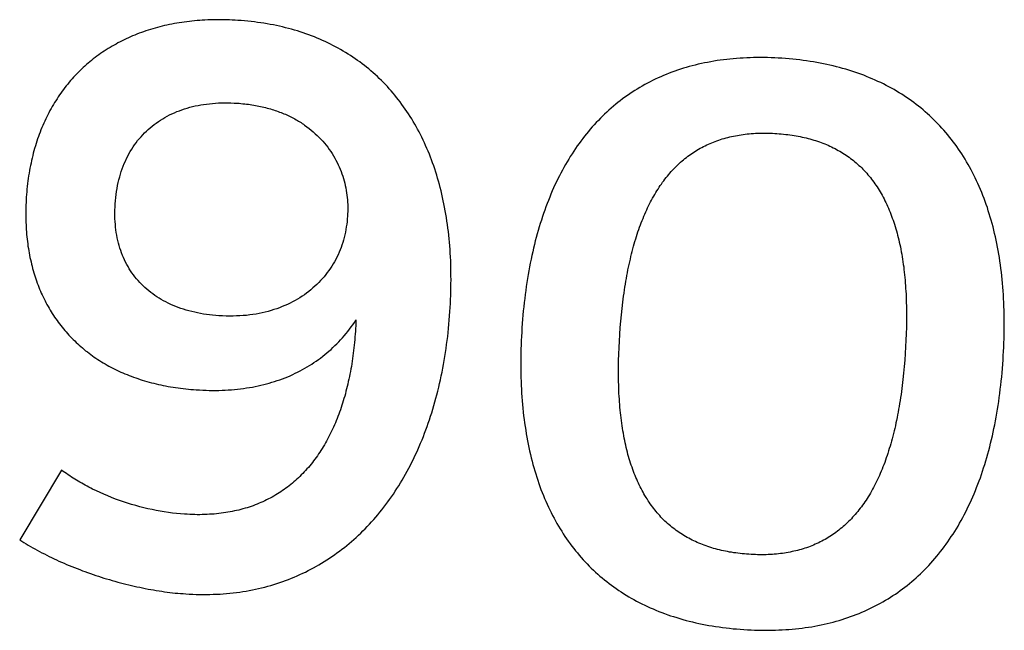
# Model space of a CAD drawing. Extents: x 11880 to 25577, y 6756 to 10446.
# Tile 85 of 87: x 24857 to 24961, y 7701 to 7766. Entities that reach past the tile are written whole.
import ezdxf

# ---------------------------------------------------------------- set-up
doc = ezdxf.new("R2010")
doc.units = 0
doc.header["$MEASUREMENT"] = 0
doc.layers.add('HAIRLINE', color=178, linetype='CONTINUOUS')

msp = doc.modelspace()

# ---------------------------------------------------------------- linework, layer by layer
at = {"layer": 'HAIRLINE'}
for points in [[(24874.8, 7704.84), (24875.17, 7704.81), (24875.54, 7704.8), (24875.91, 7704.78), (24876.27, 7704.77), (24876.64, 7704.77), (24877, 7704.77), (24877.35, 7704.78), (24877.71, 7704.79), (24878.07, 7704.8), (24878.42, 7704.82), (24878.77, 7704.84), (24879.12, 7704.87), (24879.47, 7704.91), (24879.81, 7704.94), (24880.15, 7704.99), (24880.5, 7705.03), (24880.83, 7705.08), (24881.17, 7705.14), (24881.51, 7705.2), (24881.84, 7705.26), (24882.17, 7705.33), (24882.5, 7705.4), (24882.82, 7705.48), (24883.15, 7705.56), (24883.47, 7705.65), (24883.79, 7705.74), (24884.11, 7705.83), (24884.42, 7705.93), (24884.74, 7706.03), (24885.05, 7706.14), (24885.36, 7706.25), (24885.67, 7706.37), (24885.97, 7706.49), (24886.27, 7706.61), (24886.57, 7706.74), (24886.87, 7706.87), (24887.17, 7707.01), (24887.46, 7707.15), (24887.75, 7707.3), (24888.04, 7707.45), (24888.32, 7707.6), (24888.61, 7707.76), (24888.89, 7707.92), (24889.17, 7708.08), (24889.45, 7708.25), (24889.72, 7708.42), (24889.99, 7708.6), (24890.26, 7708.78), (24890.53, 7708.97), (24890.79, 7709.16), (24891.05, 7709.35), (24891.31, 7709.55), (24891.57, 7709.75), (24891.82, 7709.95), (24892.08, 7710.16), (24892.33, 7710.37), (24892.57, 7710.59), (24892.82, 7710.81), (24893.06, 7711.03), (24893.3, 7711.26), (24893.53, 7711.49), (24893.77, 7711.72), (24894, 7711.96), (24894.23, 7712.2), (24894.45, 7712.45), (24894.68, 7712.7), (24894.9, 7712.95), (24895.12, 7713.21), (24895.33, 7713.47), (24895.54, 7713.73), (24895.75, 7714), (24895.96, 7714.27), (24896.16, 7714.55), (24896.36, 7714.83), (24896.56, 7715.11), (24896.76, 7715.39), (24896.95, 7715.68), (24897.14, 7715.98), (24897.33, 7716.27), (24897.51, 7716.57), (24897.69, 7716.87), (24897.87, 7717.18), (24898.05, 7717.49), (24898.22, 7717.8), (24898.39, 7718.12), (24898.56, 7718.44), (24898.72, 7718.76), (24898.88, 7719.09), (24899.04, 7719.42), (24899.2, 7719.75), (24899.35, 7720.08), (24899.5, 7720.42), (24899.64, 7720.77), (24899.79, 7721.11), (24899.93, 7721.46), (24900.06, 7721.81), (24900.2, 7722.17), (24900.33, 7722.53), (24900.45, 7722.89), (24900.58, 7723.25), (24900.7, 7723.62), (24900.82, 7723.99), (24900.93, 7724.37), (24901.04, 7724.74), (24901.15, 7725.12), (24901.26, 7725.51), (24901.36, 7725.89), (24901.46, 7726.28), (24901.56, 7726.67), (24901.65, 7727.07), (24901.74, 7727.47), (24901.82, 7727.87), (24901.91, 7728.27), (24901.98, 7728.68), (24902.06, 7729.09), (24902.13, 7729.5), (24902.2, 7729.92), (24902.27, 7730.34), (24902.33, 7730.76), (24902.39, 7731.18), (24902.45, 7731.61), (24902.5, 7732.04), (24902.55, 7732.47), (24902.59, 7732.9), (24902.63, 7733.34), (24902.67, 7733.78), (24902.71, 7734.22), (24902.74, 7734.67), (24902.77, 7735.1), (24902.79, 7735.53), (24902.81, 7735.95), (24902.83, 7736.37), (24902.84, 7736.79), (24902.85, 7737.21), (24902.85, 7737.62), (24902.86, 7738.03), (24902.85, 7738.44), (24902.85, 7738.85), (24902.84, 7739.25), (24902.83, 7739.65), (24902.82, 7740.05), (24902.8, 7740.45), (24902.77, 7740.84), (24902.75, 7741.23), (24902.72, 7741.62), (24902.69, 7742), (24902.65, 7742.38), (24902.61, 7742.76), (24902.57, 7743.14), (24902.52, 7743.51), (24902.48, 7743.88), (24902.42, 7744.25), (24902.37, 7744.62), (24902.31, 7744.98), (24902.24, 7745.34), (24902.18, 7745.7), (24902.11, 7746.05), (24902.04, 7746.4), (24901.96, 7746.75), (24901.88, 7747.1), (24901.8, 7747.44), (24901.71, 7747.78), (24901.62, 7748.11), (24901.53, 7748.45), (24901.44, 7748.78), (24901.34, 7749.11), (24901.24, 7749.43), (24901.13, 7749.76), (24901.02, 7750.07), (24900.91, 7750.39), (24900.8, 7750.7), (24900.68, 7751.01), (24900.56, 7751.32), (24900.43, 7751.63), (24900.3, 7751.93), (24900.17, 7752.23), (24900.04, 7752.52), (24899.9, 7752.81), (24899.76, 7753.1), (24899.62, 7753.39), (24899.47, 7753.67), (24899.32, 7753.95), (24899.17, 7754.23), (24899.02, 7754.5), (24898.86, 7754.77), (24898.7, 7755.04), (24898.53, 7755.31), (24898.36, 7755.57), (24898.19, 7755.83), (24898.02, 7756.08), (24897.84, 7756.33), (24897.66, 7756.58), (24897.48, 7756.83), (24897.29, 7757.07), (24897.1, 7757.31), (24896.91, 7757.54), (24896.72, 7757.78), (24896.52, 7758.01), (24896.32, 7758.23), (24896.12, 7758.46), (24895.91, 7758.68), (24895.7, 7758.89), (24895.49, 7759.11), (24895.27, 7759.32), (24895.06, 7759.52), (24894.83, 7759.73), (24894.61, 7759.93), (24894.38, 7760.12), (24894.15, 7760.32), (24893.92, 7760.51), (24893.69, 7760.69), (24893.45, 7760.88), (24893.21, 7761.06), (24892.96, 7761.23), (24892.72, 7761.4), (24892.47, 7761.57), (24892.22, 7761.74), (24891.96, 7761.9), (24891.7, 7762.06), (24891.44, 7762.22), (24891.18, 7762.37), (24890.91, 7762.52), (24890.65, 7762.67), (24890.37, 7762.81), (24890.1, 7762.95), (24889.82, 7763.08), (24889.54, 7763.21), (24889.26, 7763.34), (24888.98, 7763.47), (24888.69, 7763.59), (24888.4, 7763.71), (24888.11, 7763.82), (24887.81, 7763.93), (24887.51, 7764.04), (24887.21, 7764.14), (24886.91, 7764.24), (24886.6, 7764.34), (24886.3, 7764.43), (24885.99, 7764.52), (24885.67, 7764.6), (24885.36, 7764.68), (24885.04, 7764.76), (24884.72, 7764.83), (24884.39, 7764.91), (24884.07, 7764.97), (24883.74, 7765.03), (24883.41, 7765.09), (24883.07, 7765.15), (24882.74, 7765.2), (24882.4, 7765.25), (24882.06, 7765.29), (24881.71, 7765.34), (24881.37, 7765.37), (24881.02, 7765.41), (24880.67, 7765.43), (24880.31, 7765.46), (24880.01, 7765.48), (24879.72, 7765.49), (24879.42, 7765.51), (24879.13, 7765.52), (24878.84, 7765.52), (24878.55, 7765.53), (24878.26, 7765.53), (24877.97, 7765.53), (24877.68, 7765.52), (24877.4, 7765.51), (24877.12, 7765.5), (24876.83, 7765.49), (24876.55, 7765.47), (24876.28, 7765.46), (24876, 7765.43), (24875.73, 7765.41), (24875.45, 7765.38), (24875.18, 7765.35), (24874.91, 7765.32), (24874.64, 7765.28), (24874.38, 7765.25), (24874.11, 7765.2), (24873.85, 7765.16), (24873.59, 7765.11), (24873.33, 7765.06), (24873.07, 7765.01), (24872.81, 7764.96), (24872.56, 7764.9), (24872.3, 7764.84), (24872.05, 7764.78), (24871.8, 7764.71), (24871.56, 7764.64), (24871.31, 7764.57), (24871.07, 7764.5), (24870.82, 7764.42), (24870.58, 7764.34), (24870.34, 7764.26), (24870.11, 7764.18), (24869.87, 7764.09), (24869.64, 7764), (24869.41, 7763.91), (24869.18, 7763.81), (24868.95, 7763.71), (24868.73, 7763.61), (24868.51, 7763.51), (24868.28, 7763.41), (24868.07, 7763.3), (24867.85, 7763.19), (24867.63, 7763.08), (24867.42, 7762.96), (24867.21, 7762.84), (24867, 7762.72), (24866.79, 7762.6), (24866.59, 7762.47), (24866.38, 7762.35), (24866.18, 7762.22), (24865.99, 7762.08), (24865.79, 7761.95), (24865.59, 7761.81), (24865.4, 7761.67), (24865.21, 7761.53), (24865.02, 7761.38), (24864.84, 7761.23), (24864.65, 7761.08), (24864.47, 7760.93), (24864.29, 7760.78), (24864.11, 7760.62), (24863.94, 7760.46), (24863.77, 7760.3), (24863.6, 7760.13), (24863.43, 7759.96), (24863.26, 7759.79), (24863.1, 7759.62), (24862.94, 7759.45), (24862.78, 7759.27), (24862.62, 7759.09), (24862.47, 7758.91), (24862.31, 7758.73), (24862.16, 7758.54), (24862.02, 7758.36), (24861.87, 7758.16), (24861.73, 7757.97), (24861.59, 7757.78), (24861.45, 7757.58), (24861.31, 7757.38), (24861.18, 7757.18), (24861.05, 7756.97), (24860.92, 7756.77), (24860.8, 7756.56), (24860.67, 7756.35), (24860.55, 7756.14), (24860.43, 7755.92), (24860.32, 7755.7), (24860.2, 7755.48), (24860.09, 7755.26), (24859.99, 7755.04), (24859.88, 7754.81), (24859.78, 7754.58), (24859.68, 7754.35), (24859.58, 7754.12), (24859.48, 7753.89), (24859.39, 7753.65), (24859.3, 7753.41), (24859.21, 7753.17), (24859.13, 7752.93), (24859.04, 7752.68), (24858.97, 7752.43), (24858.89, 7752.18), (24858.81, 7751.93), (24858.74, 7751.68), (24858.67, 7751.42), (24858.61, 7751.16), (24858.54, 7750.91), (24858.48, 7750.64), (24858.43, 7750.38), (24858.37, 7750.11), (24858.32, 7749.85), (24858.27, 7749.58), (24858.22, 7749.3), (24858.18, 7749.03), (24858.14, 7748.75), (24858.1, 7748.48), (24858.06, 7748.2), (24858.03, 7747.91), (24858, 7747.63), (24857.98, 7747.34), (24857.95, 7747.06), (24857.93, 7746.77), (24857.91, 7746.49), (24857.9, 7746.22), (24857.89, 7745.95), (24857.88, 7745.69), (24857.87, 7745.42), (24857.87, 7745.16), (24857.87, 7744.89), (24857.87, 7744.63), (24857.88, 7744.37), (24857.89, 7744.11), (24857.9, 7743.85), (24857.91, 7743.6), (24857.93, 7743.34), (24857.94, 7743.09), (24857.97, 7742.84), (24857.99, 7742.59), (24858.02, 7742.34), (24858.05, 7742.09), (24858.08, 7741.84), (24858.11, 7741.6), (24858.15, 7741.36), (24858.19, 7741.11), (24858.23, 7740.88), (24858.28, 7740.64), (24858.32, 7740.4), (24858.37, 7740.17), (24858.43, 7739.93), (24858.48, 7739.7), (24858.54, 7739.47), (24858.6, 7739.24), (24858.66, 7739.02), (24858.73, 7738.79), (24858.8, 7738.57), (24858.87, 7738.35), (24858.94, 7738.13), (24859.02, 7737.91), (24859.09, 7737.69), (24859.17, 7737.48), (24859.26, 7737.26), (24859.34, 7737.05), (24859.43, 7736.84), (24859.52, 7736.63), (24859.62, 7736.43), (24859.71, 7736.22), (24859.81, 7736.02), (24859.91, 7735.82), (24860.01, 7735.62), (24860.12, 7735.42), (24860.23, 7735.23), (24860.34, 7735.04), (24860.45, 7734.84), (24860.57, 7734.65), (24860.68, 7734.47), (24860.8, 7734.28), (24860.93, 7734.1), (24861.05, 7733.91), (24861.18, 7733.73), (24861.31, 7733.56), (24861.44, 7733.38), (24861.57, 7733.2), (24861.71, 7733.03), (24861.85, 7732.86), (24861.99, 7732.69), (24862.14, 7732.53), (24862.28, 7732.36), (24862.43, 7732.2), (24862.58, 7732.04), (24862.73, 7731.88), (24862.89, 7731.72), (24863.05, 7731.57), (24863.21, 7731.42), (24863.37, 7731.26), (24863.53, 7731.12), (24863.7, 7730.97), (24863.87, 7730.83), (24864.04, 7730.68), (24864.21, 7730.54), (24864.39, 7730.41), (24864.57, 7730.27), (24864.75, 7730.14), (24864.93, 7730), (24865.12, 7729.87), (24865.3, 7729.75), (24865.49, 7729.62), (24865.68, 7729.5), (24865.88, 7729.38), (24866.07, 7729.26), (24866.27, 7729.14), (24866.47, 7729.03), (24866.67, 7728.92), (24866.88, 7728.81), (24867.08, 7728.7), (24867.29, 7728.59), (24867.5, 7728.49), (24867.72, 7728.39), (24867.93, 7728.29), (24868.15, 7728.2), (24868.37, 7728.1), (24868.59, 7728.01), (24868.81, 7727.92), (24869.04, 7727.84), (24869.27, 7727.75), (24869.5, 7727.67), (24869.73, 7727.59), (24869.96, 7727.51), (24870.2, 7727.44), (24870.44, 7727.36), (24870.68, 7727.29), (24870.92, 7727.23), (24871.16, 7727.16), (24871.41, 7727.1), (24871.66, 7727.04), (24871.91, 7726.98), (24872.16, 7726.92), (24872.42, 7726.87), (24872.67, 7726.82), (24872.93, 7726.77), (24873.19, 7726.73), (24873.45, 7726.68), (24873.72, 7726.64), (24873.98, 7726.6), (24874.25, 7726.57), (24874.52, 7726.54), (24874.79, 7726.51), (24875.07, 7726.48), (24875.34, 7726.45), (24875.62, 7726.43), (24875.9, 7726.41), (24876.25, 7726.39), (24876.6, 7726.37), (24876.95, 7726.36), (24877.29, 7726.35), (24877.63, 7726.35), (24877.97, 7726.35), (24878.31, 7726.35), (24878.64, 7726.36), (24878.97, 7726.38), (24879.3, 7726.4), (24879.63, 7726.42), (24879.95, 7726.45), (24880.27, 7726.48), (24880.59, 7726.51), (24880.91, 7726.55), (24881.22, 7726.6), (24881.53, 7726.65), (24881.84, 7726.7), (24882.14, 7726.76), (24882.44, 7726.82), (24882.74, 7726.89), (24883.04, 7726.96), (24883.33, 7727.03), (24883.62, 7727.11), (24883.91, 7727.2), (24884.2, 7727.29), (24884.48, 7727.38), (24884.76, 7727.47), (24885.04, 7727.58), (24885.31, 7727.68), (24885.58, 7727.79), (24885.85, 7727.9), (24886.11, 7728.02), (24886.37, 7728.15), (24886.63, 7728.27), (24886.89, 7728.4), (24887.14, 7728.54), (24887.39, 7728.68), (24887.64, 7728.82), (24887.88, 7728.97), (24888.13, 7729.12), (24888.36, 7729.28), (24888.6, 7729.44), (24888.83, 7729.6), (24889.06, 7729.77), (24889.29, 7729.95), (24889.51, 7730.13), (24889.73, 7730.31), (24889.94, 7730.49), (24890.16, 7730.68), (24890.37, 7730.88), (24890.57, 7731.08), (24890.78, 7731.28), (24890.98, 7731.49), (24891.17, 7731.7), (24891.37, 7731.91), (24891.56, 7732.13), (24891.75, 7732.36), (24891.93, 7732.58), (24892.11, 7732.82), (24892.29, 7733.05), (24892.46, 7733.29), (24892.63, 7733.54), (24892.8, 7733.79), (24892.79, 7733.48), (24892.77, 7733.18), (24892.76, 7732.88), (24892.74, 7732.59), (24892.72, 7732.29), (24892.69, 7732), (24892.67, 7731.71), (24892.64, 7731.42), (24892.61, 7731.13), (24892.58, 7730.84), (24892.55, 7730.56), (24892.51, 7730.27), (24892.47, 7729.99), (24892.43, 7729.71), (24892.39, 7729.43), (24892.35, 7729.16), (24892.31, 7728.88), (24892.26, 7728.61), (24892.21, 7728.34), (24892.16, 7728.07), (24892.1, 7727.81), (24892.05, 7727.54), (24891.99, 7727.28), (24891.93, 7727.02), (24891.87, 7726.76), (24891.81, 7726.51), (24891.74, 7726.25), (24891.68, 7726), (24891.61, 7725.75), (24891.53, 7725.5), (24891.46, 7725.26), (24891.39, 7725.01), (24891.31, 7724.77), (24891.23, 7724.53), (24891.15, 7724.29), (24891.06, 7724.06), (24890.98, 7723.82), (24890.89, 7723.59), (24890.8, 7723.36), (24890.71, 7723.14), (24890.62, 7722.91), (24890.52, 7722.69), (24890.42, 7722.47), (24890.32, 7722.25), (24890.22, 7722.04), (24890.12, 7721.82), (24890.01, 7721.61), (24889.91, 7721.4), (24889.8, 7721.2), (24889.68, 7720.99), (24889.57, 7720.79), (24889.46, 7720.59), (24889.34, 7720.39), (24889.22, 7720.2), (24889.1, 7720.01), (24888.97, 7719.82), (24888.85, 7719.63), (24888.72, 7719.44), (24888.59, 7719.26), (24888.46, 7719.08), (24888.32, 7718.9), (24888.19, 7718.73), (24888.05, 7718.55), (24887.91, 7718.38), (24887.77, 7718.21), (24887.62, 7718.05), (24887.47, 7717.89), (24887.33, 7717.73), (24887.18, 7717.57), (24887.02, 7717.41), (24886.87, 7717.26), (24886.71, 7717.11), (24886.55, 7716.96), (24886.39, 7716.82), (24886.23, 7716.67), (24886.07, 7716.54), (24885.9, 7716.4), (24885.73, 7716.26), (24885.56, 7716.13), (24885.39, 7716), (24885.21, 7715.88), (24885.04, 7715.75), (24884.86, 7715.63), (24884.68, 7715.52), (24884.49, 7715.4), (24884.31, 7715.29), (24884.12, 7715.18), (24883.93, 7715.07), (24883.74, 7714.97), (24883.55, 7714.87), (24883.35, 7714.77), (24883.16, 7714.67), (24882.96, 7714.58), (24882.75, 7714.49), (24882.55, 7714.41), (24882.35, 7714.32), (24882.14, 7714.24), (24881.93, 7714.16), (24881.72, 7714.09), (24881.5, 7714.02), (24881.29, 7713.95), (24881.07, 7713.88), (24880.85, 7713.82), (24880.63, 7713.76), (24880.4, 7713.7), (24880.18, 7713.65), (24879.95, 7713.6), (24879.72, 7713.55), (24879.49, 7713.51), (24879.25, 7713.46), (24879.02, 7713.43), (24878.78, 7713.39), (24878.54, 7713.36), (24878.29, 7713.33), (24878.05, 7713.3), (24877.8, 7713.28), (24877.55, 7713.26), (24877.3, 7713.25), (24877.05, 7713.23), (24876.79, 7713.22), (24876.54, 7713.22), (24876.28, 7713.21), (24876.02, 7713.21), (24875.75, 7713.22), (24875.49, 7713.22), (24875.22, 7713.23), (24874.95, 7713.25), (24874.68, 7713.26), (24874.25, 7713.29), (24873.83, 7713.34), (24873.4, 7713.38), (24872.96, 7713.44), (24872.53, 7713.51), (24872.1, 7713.58), (24871.66, 7713.66), (24871.23, 7713.74), (24870.8, 7713.84), (24870.36, 7713.94), (24869.93, 7714.05), (24869.5, 7714.17), (24869.07, 7714.29), (24868.64, 7714.43), (24868.22, 7714.56), (24867.8, 7714.71), (24867.38, 7714.86), (24866.96, 7715.02), (24866.55, 7715.19), (24866.14, 7715.36), (24865.74, 7715.54), (24865.34, 7715.72), (24864.94, 7715.91), (24864.75, 7716.01), (24864.55, 7716.11), (24864.36, 7716.21), (24864.17, 7716.32), (24863.98, 7716.42), (24863.79, 7716.53), (24863.61, 7716.63), (24863.42, 7716.74), (24863.24, 7716.85), (24863.06, 7716.96), (24862.88, 7717.08), (24862.7, 7717.19), (24862.52, 7717.31), (24862.35, 7717.43), (24862.18, 7717.55), (24862.01, 7717.67), (24861.84, 7717.79), (24861.67, 7717.91), (24857.23, 7710.56), (24857.45, 7710.42), (24857.68, 7710.28), (24857.91, 7710.14), (24858.14, 7710), (24858.37, 7709.86), (24858.61, 7709.72), (24858.85, 7709.59), (24859.09, 7709.45), (24859.34, 7709.32), (24859.59, 7709.19), (24859.84, 7709.06), (24860.09, 7708.93), (24860.35, 7708.8), (24860.6, 7708.68), (24860.87, 7708.55), (24861.13, 7708.43), (24861.39, 7708.31), (24861.66, 7708.19), (24861.93, 7708.07), (24862.2, 7707.96), (24862.47, 7707.84), (24862.75, 7707.73), (24863.02, 7707.62), (24863.3, 7707.51), (24863.58, 7707.4), (24863.86, 7707.29), (24864.14, 7707.19), (24864.42, 7707.09), (24864.71, 7706.99), (24864.99, 7706.89), (24865.28, 7706.79), (24865.57, 7706.7), (24865.85, 7706.6), (24866.14, 7706.51), (24866.43, 7706.43), (24866.72, 7706.34), (24867.01, 7706.25), (24867.3, 7706.17), (24867.6, 7706.09), (24867.89, 7706.01), (24868.18, 7705.94), (24868.47, 7705.86), (24868.77, 7705.79), (24869.06, 7705.72), (24869.35, 7705.65), (24869.64, 7705.59), (24869.94, 7705.53), (24870.23, 7705.47), (24870.52, 7705.41), (24870.81, 7705.35), (24871.1, 7705.3), (24871.39, 7705.25), (24871.68, 7705.2), (24871.97, 7705.15), (24872.26, 7705.11), (24872.55, 7705.07), (24872.83, 7705.03), (24873.12, 7704.99), (24873.4, 7704.96), (24873.69, 7704.93), (24873.97, 7704.9), (24874.25, 7704.88), (24874.53, 7704.86)], [(24937.86, 7761.45), (24937.47, 7761.47), (24937.09, 7761.49), (24936.71, 7761.51), (24936.34, 7761.52), (24935.96, 7761.52), (24935.59, 7761.53), (24935.22, 7761.53), (24934.86, 7761.52), (24934.49, 7761.51), (24934.13, 7761.5), (24933.77, 7761.48), (24933.42, 7761.46), (24933.06, 7761.43), (24932.71, 7761.41), (24932.36, 7761.37), (24932.01, 7761.33), (24931.67, 7761.29), (24931.33, 7761.25), (24930.99, 7761.2), (24930.65, 7761.14), (24930.32, 7761.09), (24929.99, 7761.02), (24929.66, 7760.96), (24929.33, 7760.89), (24929.01, 7760.82), (24928.69, 7760.74), (24928.37, 7760.66), (24928.05, 7760.57), (24927.74, 7760.48), (24927.43, 7760.39), (24927.12, 7760.29), (24926.82, 7760.19), (24926.51, 7760.08), (24926.21, 7759.97), (24925.91, 7759.86), (24925.62, 7759.74), (24925.33, 7759.62), (24925.04, 7759.5), (24924.75, 7759.37), (24924.46, 7759.24), (24924.18, 7759.1), (24923.9, 7758.96), (24923.63, 7758.81), (24923.35, 7758.67), (24923.08, 7758.51), (24922.81, 7758.36), (24922.55, 7758.2), (24922.28, 7758.03), (24922.02, 7757.87), (24921.76, 7757.69), (24921.51, 7757.52), (24921.25, 7757.34), (24921, 7757.16), (24920.76, 7756.97), (24920.51, 7756.78), (24920.27, 7756.59), (24920.03, 7756.39), (24919.8, 7756.19), (24919.56, 7755.98), (24919.33, 7755.77), (24919.1, 7755.56), (24918.88, 7755.34), (24918.66, 7755.12), (24918.44, 7754.89), (24918.22, 7754.67), (24918, 7754.43), (24917.79, 7754.2), (24917.58, 7753.96), (24917.38, 7753.71), (24917.17, 7753.47), (24916.97, 7753.22), (24916.78, 7752.96), (24916.58, 7752.7), (24916.39, 7752.44), (24916.2, 7752.18), (24916.01, 7751.91), (24915.83, 7751.63), (24915.65, 7751.36), (24915.47, 7751.08), (24915.3, 7750.79), (24915.13, 7750.51), (24914.96, 7750.21), (24914.79, 7749.92), (24914.63, 7749.62), (24914.47, 7749.32), (24914.31, 7749.01), (24914.15, 7748.7), (24914, 7748.39), (24913.85, 7748.07), (24913.71, 7747.75), (24913.56, 7747.43), (24913.42, 7747.1), (24913.29, 7746.77), (24913.15, 7746.43), (24913.02, 7746.1), (24912.89, 7745.75), (24912.77, 7745.41), (24912.64, 7745.06), (24912.52, 7744.71), (24912.41, 7744.35), (24912.29, 7743.99), (24912.18, 7743.63), (24912.07, 7743.26), (24911.97, 7742.89), (24911.87, 7742.52), (24911.77, 7742.14), (24911.67, 7741.76), (24911.58, 7741.37), (24911.49, 7740.99), (24911.4, 7740.59), (24911.32, 7740.2), (24911.24, 7739.8), (24911.16, 7739.4), (24911.08, 7738.99), (24911.01, 7738.59), (24910.94, 7738.17), (24910.88, 7737.76), (24910.81, 7737.34), (24910.76, 7736.92), (24910.7, 7736.49), (24910.65, 7736.06), (24910.59, 7735.63), (24910.55, 7735.19), (24910.5, 7734.75), (24910.46, 7734.31), (24910.42, 7733.86), (24910.39, 7733.41), (24910.36, 7732.96), (24910.33, 7732.5), (24910.3, 7732.05), (24910.28, 7731.61), (24910.26, 7731.16), (24910.25, 7730.72), (24910.24, 7730.28), (24910.23, 7729.85), (24910.23, 7729.41), (24910.23, 7728.98), (24910.23, 7728.56), (24910.24, 7728.13), (24910.25, 7727.71), (24910.26, 7727.29), (24910.28, 7726.88), (24910.3, 7726.47), (24910.32, 7726.06), (24910.35, 7725.65), (24910.38, 7725.25), (24910.41, 7724.85), (24910.45, 7724.46), (24910.49, 7724.06), (24910.53, 7723.67), (24910.58, 7723.28), (24910.63, 7722.9), (24910.69, 7722.52), (24910.75, 7722.14), (24910.81, 7721.77), (24910.87, 7721.39), (24910.94, 7721.03), (24911.01, 7720.66), (24911.09, 7720.3), (24911.17, 7719.94), (24911.25, 7719.58), (24911.34, 7719.23), (24911.42, 7718.88), (24911.52, 7718.53), (24911.61, 7718.19), (24911.71, 7717.85), (24911.81, 7717.51), (24911.92, 7717.18), (24912.03, 7716.85), (24912.14, 7716.52), (24912.26, 7716.2), (24912.37, 7715.88), (24912.5, 7715.56), (24912.62, 7715.24), (24912.75, 7714.93), (24912.88, 7714.63), (24913.02, 7714.32), (24913.16, 7714.02), (24913.3, 7713.72), (24913.45, 7713.43), (24913.59, 7713.13), (24913.75, 7712.85), (24913.9, 7712.56), (24914.06, 7712.28), (24914.22, 7712), (24914.39, 7711.73), (24914.56, 7711.45), (24914.73, 7711.18), (24914.9, 7710.92), (24915.08, 7710.66), (24915.26, 7710.4), (24915.45, 7710.14), (24915.64, 7709.89), (24915.83, 7709.64), (24916.02, 7709.4), (24916.22, 7709.16), (24916.42, 7708.92), (24916.63, 7708.68), (24916.83, 7708.45), (24917.04, 7708.22), (24917.26, 7708), (24917.47, 7707.78), (24917.69, 7707.56), (24917.92, 7707.34), (24918.14, 7707.13), (24918.37, 7706.93), (24918.61, 7706.72), (24918.84, 7706.52), (24919.08, 7706.32), (24919.33, 7706.13), (24919.57, 7705.94), (24919.82, 7705.75), (24920.07, 7705.57), (24920.33, 7705.39), (24920.59, 7705.21), (24920.85, 7705.04), (24921.11, 7704.87), (24921.38, 7704.7), (24921.65, 7704.54), (24921.92, 7704.38), (24922.2, 7704.23), (24922.48, 7704.08), (24922.76, 7703.93), (24923.05, 7703.78), (24923.34, 7703.64), (24923.63, 7703.5), (24923.93, 7703.37), (24924.23, 7703.24), (24924.53, 7703.11), (24924.83, 7702.99), (24925.14, 7702.87), (24925.45, 7702.75), (24925.77, 7702.64), (24926.08, 7702.53), (24926.4, 7702.43), (24926.73, 7702.33), (24927.05, 7702.23), (24927.38, 7702.13), (24927.72, 7702.04), (24928.05, 7701.96), (24928.39, 7701.87), (24928.73, 7701.79), (24929.08, 7701.72), (24929.42, 7701.65), (24929.77, 7701.58), (24930.13, 7701.51), (24930.48, 7701.45), (24930.84, 7701.39), (24931.21, 7701.34), (24931.57, 7701.29), (24931.94, 7701.24), (24932.31, 7701.2), (24932.69, 7701.16), (24933.06, 7701.13), (24933.44, 7701.09), (24933.83, 7701.07), (24934.21, 7701.04), (24934.59, 7701.02), (24934.97, 7701.01), (24935.34, 7701), (24935.71, 7700.99), (24936.08, 7700.99), (24936.45, 7700.99), (24936.81, 7700.99), (24937.18, 7701), (24937.54, 7701.02), (24937.89, 7701.03), (24938.25, 7701.06), (24938.6, 7701.08), (24938.95, 7701.11), (24939.3, 7701.14), (24939.64, 7701.18), (24939.98, 7701.22), (24940.32, 7701.27), (24940.66, 7701.32), (24941, 7701.37), (24941.33, 7701.43), (24941.66, 7701.49), (24941.99, 7701.56), (24942.31, 7701.63), (24942.63, 7701.7), (24942.95, 7701.78), (24943.27, 7701.86), (24943.59, 7701.95), (24943.9, 7702.04), (24944.21, 7702.13), (24944.52, 7702.23), (24944.82, 7702.33), (24945.12, 7702.44), (24945.42, 7702.54), (24945.72, 7702.66), (24946.01, 7702.77), (24946.3, 7702.9), (24946.59, 7703.02), (24946.88, 7703.15), (24947.16, 7703.28), (24947.44, 7703.42), (24947.72, 7703.56), (24948, 7703.7), (24948.27, 7703.85), (24948.54, 7704.01), (24948.81, 7704.16), (24949.08, 7704.32), (24949.34, 7704.49), (24949.6, 7704.65), (24949.86, 7704.82), (24950.11, 7705), (24950.36, 7705.18), (24950.61, 7705.36), (24950.86, 7705.55), (24951.1, 7705.74), (24951.34, 7705.93), (24951.58, 7706.13), (24951.82, 7706.33), (24952.05, 7706.54), (24952.28, 7706.75), (24952.51, 7706.96), (24952.73, 7707.18), (24952.96, 7707.4), (24953.18, 7707.63), (24953.39, 7707.85), (24953.61, 7708.09), (24953.82, 7708.32), (24954.02, 7708.56), (24954.23, 7708.81), (24954.43, 7709.05), (24954.63, 7709.3), (24954.83, 7709.56), (24955.02, 7709.82), (24955.22, 7710.08), (24955.41, 7710.34), (24955.59, 7710.61), (24955.77, 7710.89), (24955.95, 7711.16), (24956.13, 7711.44), (24956.31, 7711.73), (24956.48, 7712.01), (24956.65, 7712.31), (24956.81, 7712.6), (24956.98, 7712.9), (24957.14, 7713.2), (24957.29, 7713.51), (24957.45, 7713.82), (24957.6, 7714.13), (24957.75, 7714.45), (24957.9, 7714.77), (24958.04, 7715.09), (24958.18, 7715.42), (24958.32, 7715.75), (24958.45, 7716.09), (24958.58, 7716.42), (24958.71, 7716.77), (24958.84, 7717.11), (24958.96, 7717.46), (24959.08, 7717.81), (24959.19, 7718.17), (24959.31, 7718.53), (24959.42, 7718.89), (24959.53, 7719.26), (24959.63, 7719.63), (24959.73, 7720), (24959.83, 7720.38), (24959.93, 7720.76), (24960.02, 7721.15), (24960.11, 7721.53), (24960.2, 7721.93), (24960.28, 7722.32), (24960.36, 7722.72), (24960.44, 7723.12), (24960.52, 7723.53), (24960.59, 7723.93), (24960.66, 7724.35), (24960.72, 7724.76), (24960.79, 7725.18), (24960.84, 7725.6), (24960.9, 7726.03), (24960.95, 7726.46), (24961.01, 7726.89), (24961.05, 7727.33), (24961.1, 7727.77), (24961.14, 7728.21), (24961.18, 7728.66), (24961.21, 7729.11), (24961.24, 7729.56), (24961.27, 7730.02), (24961.3, 7730.47), (24961.32, 7730.91), (24961.34, 7731.36), (24961.35, 7731.8), (24961.36, 7732.24), (24961.37, 7732.67), (24961.37, 7733.11), (24961.37, 7733.54), (24961.37, 7733.96), (24961.36, 7734.39), (24961.35, 7734.81), (24961.34, 7735.23), (24961.32, 7735.64), (24961.3, 7736.05), (24961.28, 7736.46), (24961.25, 7736.87), (24961.22, 7737.27), (24961.19, 7737.67), (24961.15, 7738.07), (24961.11, 7738.46), (24961.07, 7738.85), (24961.02, 7739.24), (24960.97, 7739.62), (24960.91, 7740), (24960.85, 7740.38), (24960.79, 7740.75), (24960.73, 7741.13), (24960.66, 7741.49), (24960.59, 7741.86), (24960.51, 7742.22), (24960.43, 7742.58), (24960.35, 7742.94), (24960.27, 7743.29), (24960.18, 7743.64), (24960.09, 7743.99), (24959.99, 7744.33), (24959.89, 7744.67), (24959.79, 7745.01), (24959.68, 7745.34), (24959.58, 7745.67), (24959.46, 7746), (24959.35, 7746.32), (24959.23, 7746.64), (24959.11, 7746.96), (24958.98, 7747.28), (24958.85, 7747.59), (24958.72, 7747.89), (24958.59, 7748.2), (24958.45, 7748.5), (24958.3, 7748.8), (24958.16, 7749.09), (24958.01, 7749.39), (24957.86, 7749.67), (24957.7, 7749.96), (24957.55, 7750.24), (24957.38, 7750.52), (24957.22, 7750.79), (24957.05, 7751.07), (24956.88, 7751.34), (24956.71, 7751.6), (24956.53, 7751.86), (24956.35, 7752.12), (24956.16, 7752.38), (24955.97, 7752.63), (24955.78, 7752.88), (24955.59, 7753.12), (24955.39, 7753.36), (24955.19, 7753.6), (24954.99, 7753.84), (24954.78, 7754.07), (24954.57, 7754.3), (24954.36, 7754.52), (24954.14, 7754.74), (24953.92, 7754.96), (24953.7, 7755.17), (24953.47, 7755.39), (24953.24, 7755.59), (24953.01, 7755.8), (24952.78, 7756), (24952.54, 7756.2), (24952.3, 7756.39), (24952.05, 7756.58), (24951.8, 7756.77), (24951.55, 7756.95), (24951.3, 7757.13), (24951.04, 7757.31), (24950.78, 7757.48), (24950.52, 7757.65), (24950.25, 7757.81), (24949.98, 7757.98), (24949.71, 7758.14), (24949.43, 7758.29), (24949.15, 7758.44), (24948.87, 7758.59), (24948.59, 7758.74), (24948.3, 7758.88), (24948.01, 7759.01), (24947.71, 7759.15), (24947.41, 7759.28), (24947.11, 7759.4), (24946.81, 7759.53), (24946.5, 7759.65), (24946.19, 7759.76), (24945.88, 7759.88), (24945.56, 7759.98), (24945.25, 7760.09), (24944.92, 7760.19), (24944.6, 7760.29), (24944.27, 7760.38), (24943.94, 7760.47), (24943.61, 7760.56), (24943.27, 7760.64), (24942.93, 7760.72), (24942.59, 7760.8), (24942.24, 7760.87), (24941.89, 7760.94), (24941.54, 7761), (24941.18, 7761.07), (24940.83, 7761.12), (24940.47, 7761.18), (24940.1, 7761.23), (24939.74, 7761.27), (24939.37, 7761.32), (24938.99, 7761.35), (24938.62, 7761.39), (24938.24, 7761.42)], [(24878.31, 7734.24), (24877.98, 7734.26), (24877.64, 7734.3), (24877.31, 7734.33), (24876.99, 7734.38), (24876.67, 7734.42), (24876.35, 7734.48), (24876.04, 7734.54), (24875.74, 7734.6), (24875.43, 7734.68), (24875.14, 7734.75), (24874.85, 7734.83), (24874.56, 7734.92), (24874.28, 7735.02), (24874, 7735.11), (24873.73, 7735.22), (24873.47, 7735.33), (24873.21, 7735.44), (24872.95, 7735.56), (24872.7, 7735.69), (24872.45, 7735.82), (24872.21, 7735.95), (24871.98, 7736.09), (24871.75, 7736.24), (24871.52, 7736.39), (24871.31, 7736.54), (24871.09, 7736.7), (24870.88, 7736.87), (24870.68, 7737.04), (24870.48, 7737.21), (24870.29, 7737.39), (24870.11, 7737.57), (24869.93, 7737.76), (24869.75, 7737.96), (24869.58, 7738.15), (24869.42, 7738.36), (24869.26, 7738.56), (24869.11, 7738.77), (24868.96, 7738.99), (24868.82, 7739.21), (24868.69, 7739.44), (24868.56, 7739.67), (24868.44, 7739.9), (24868.32, 7740.14), (24868.21, 7740.38), (24868.11, 7740.62), (24868.01, 7740.88), (24867.92, 7741.13), (24867.83, 7741.39), (24867.75, 7741.65), (24867.68, 7741.92), (24867.61, 7742.19), (24867.55, 7742.46), (24867.5, 7742.74), (24867.45, 7743.02), (24867.41, 7743.31), (24867.38, 7743.6), (24867.35, 7743.89), (24867.33, 7744.19), (24867.31, 7744.49), (24867.3, 7744.8), (24867.3, 7745.11), (24867.3, 7745.42), (24867.32, 7745.73), (24867.33, 7746.05), (24867.36, 7746.39), (24867.39, 7746.72), (24867.43, 7747.05), (24867.48, 7747.38), (24867.53, 7747.69), (24867.59, 7748.01), (24867.66, 7748.31), (24867.73, 7748.62), (24867.81, 7748.92), (24867.89, 7749.21), (24867.98, 7749.49), (24868.08, 7749.78), (24868.19, 7750.05), (24868.3, 7750.32), (24868.41, 7750.59), (24868.53, 7750.85), (24868.66, 7751.11), (24868.79, 7751.36), (24868.93, 7751.6), (24869.08, 7751.84), (24869.23, 7752.08), (24869.39, 7752.3), (24869.55, 7752.53), (24869.71, 7752.75), (24869.89, 7752.96), (24870.07, 7753.16), (24870.25, 7753.36), (24870.44, 7753.56), (24870.63, 7753.75), (24870.83, 7753.93), (24871.03, 7754.11), (24871.24, 7754.29), (24871.46, 7754.45), (24871.68, 7754.61), (24871.9, 7754.77), (24872.13, 7754.92), (24872.36, 7755.06), (24872.6, 7755.2), (24872.84, 7755.34), (24873.09, 7755.46), (24873.34, 7755.58), (24873.6, 7755.7), (24873.86, 7755.81), (24874.12, 7755.91), (24874.39, 7756.01), (24874.67, 7756.1), (24874.95, 7756.19), (24875.23, 7756.27), (24875.51, 7756.34), (24875.8, 7756.41), (24876.1, 7756.47), (24876.39, 7756.52), (24876.69, 7756.57), (24877, 7756.61), (24877.31, 7756.65), (24877.62, 7756.68), (24877.94, 7756.71), (24878.26, 7756.73), (24878.58, 7756.74), (24878.9, 7756.74), (24879.23, 7756.74), (24879.57, 7756.74), (24879.9, 7756.72), (24880.24, 7756.7), (24880.44, 7756.69), (24880.64, 7756.67), (24880.84, 7756.65), (24881.04, 7756.63), (24881.23, 7756.61), (24881.42, 7756.59), (24881.61, 7756.56), (24881.8, 7756.53), (24881.99, 7756.5), (24882.17, 7756.47), (24882.36, 7756.43), (24882.54, 7756.4), (24882.72, 7756.36), (24882.89, 7756.32), (24883.07, 7756.28), (24883.24, 7756.24), (24883.41, 7756.19), (24883.58, 7756.15), (24883.75, 7756.1), (24883.92, 7756.05), (24884.08, 7756), (24884.24, 7755.94), (24884.4, 7755.89), (24884.56, 7755.83), (24884.72, 7755.77), (24884.88, 7755.72), (24885.03, 7755.65), (24885.18, 7755.59), (24885.33, 7755.53), (24885.48, 7755.46), (24885.62, 7755.39), (24885.77, 7755.33), (24885.91, 7755.26), (24886.05, 7755.18), (24886.19, 7755.11), (24886.33, 7755.04), (24886.47, 7754.96), (24886.6, 7754.88), (24886.73, 7754.81), (24886.86, 7754.73), (24886.99, 7754.65), (24887.12, 7754.56), (24887.24, 7754.48), (24887.37, 7754.39), (24887.61, 7754.22), (24887.84, 7754.04), (24888.07, 7753.86), (24888.29, 7753.67), (24888.5, 7753.48), (24888.71, 7753.29), (24888.91, 7753.09), (24889.11, 7752.88), (24889.29, 7752.68), (24889.47, 7752.47), (24889.65, 7752.25), (24889.81, 7752.04), (24889.98, 7751.82), (24890.13, 7751.59), (24890.28, 7751.37), (24890.42, 7751.14), (24890.55, 7750.91), (24890.68, 7750.67), (24890.8, 7750.44), (24890.92, 7750.2), (24891.03, 7749.96), (24891.13, 7749.72), (24891.23, 7749.48), (24891.32, 7749.23), (24891.4, 7748.99), (24891.48, 7748.74), (24891.55, 7748.49), (24891.61, 7748.24), (24891.67, 7747.99), (24891.73, 7747.74), (24891.77, 7747.49), (24891.81, 7747.24), (24891.85, 7746.99), (24891.88, 7746.74), (24891.9, 7746.49), (24891.92, 7746.24), (24891.93, 7745.99), (24891.94, 7745.74), (24891.94, 7745.5), (24891.93, 7745.25), (24891.92, 7745), (24891.9, 7744.76), (24891.88, 7744.47), (24891.86, 7744.18), (24891.82, 7743.9), (24891.78, 7743.62), (24891.74, 7743.34), (24891.68, 7743.06), (24891.62, 7742.79), (24891.56, 7742.51), (24891.48, 7742.24), (24891.4, 7741.98), (24891.32, 7741.71), (24891.22, 7741.45), (24891.12, 7741.19), (24891.02, 7740.94), (24890.9, 7740.69), (24890.78, 7740.44), (24890.66, 7740.19), (24890.53, 7739.95), (24890.39, 7739.71), (24890.24, 7739.48), (24890.09, 7739.25), (24889.93, 7739.02), (24889.77, 7738.8), (24889.6, 7738.58), (24889.43, 7738.36), (24889.24, 7738.15), (24889.06, 7737.95), (24888.86, 7737.74), (24888.66, 7737.55), (24888.46, 7737.35), (24888.25, 7737.17), (24888.03, 7736.98), (24887.81, 7736.8), (24887.58, 7736.63), (24887.35, 7736.46), (24887.11, 7736.3), (24886.86, 7736.14), (24886.61, 7735.99), (24886.36, 7735.84), (24886.1, 7735.7), (24885.83, 7735.57), (24885.56, 7735.44), (24885.28, 7735.31), (24885, 7735.2), (24884.71, 7735.08), (24884.42, 7734.98), (24884.12, 7734.88), (24883.82, 7734.79), (24883.51, 7734.7), (24883.2, 7734.62), (24882.88, 7734.55), (24882.56, 7734.48), (24882.23, 7734.42), (24881.9, 7734.37), (24881.56, 7734.32), (24881.22, 7734.28), (24880.87, 7734.25), (24880.52, 7734.23), (24880.16, 7734.21), (24879.8, 7734.2), (24879.44, 7734.2), (24879.07, 7734.2), (24878.69, 7734.22)], [(24937.33, 7753.49), (24937.56, 7753.48), (24937.79, 7753.46), (24938.02, 7753.44), (24938.25, 7753.41), (24938.47, 7753.38), (24938.7, 7753.36), (24938.92, 7753.32), (24939.14, 7753.29), (24939.36, 7753.25), (24939.57, 7753.21), (24939.79, 7753.17), (24940, 7753.13), (24940.21, 7753.08), (24940.42, 7753.03), (24940.62, 7752.98), (24940.82, 7752.93), (24941.03, 7752.87), (24941.23, 7752.81), (24941.42, 7752.75), (24941.62, 7752.69), (24941.81, 7752.62), (24942, 7752.55), (24942.19, 7752.48), (24942.38, 7752.41), (24942.57, 7752.33), (24942.75, 7752.25), (24942.93, 7752.17), (24943.11, 7752.08), (24943.29, 7752), (24943.47, 7751.91), (24943.64, 7751.82), (24943.81, 7751.72), (24943.98, 7751.62), (24944.15, 7751.52), (24944.31, 7751.42), (24944.48, 7751.32), (24944.64, 7751.21), (24944.8, 7751.1), (24944.96, 7750.99), (24945.11, 7750.87), (24945.27, 7750.76), (24945.42, 7750.64), (24945.57, 7750.51), (24945.71, 7750.39), (24945.86, 7750.26), (24946, 7750.13), (24946.15, 7750), (24946.29, 7749.86), (24946.42, 7749.72), (24946.56, 7749.58), (24946.69, 7749.44), (24946.82, 7749.29), (24946.95, 7749.14), (24947.08, 7748.99), (24947.21, 7748.84), (24947.33, 7748.68), (24947.45, 7748.52), (24947.57, 7748.36), (24947.69, 7748.19), (24947.8, 7748.03), (24947.92, 7747.86), (24948.03, 7747.68), (24948.14, 7747.51), (24948.24, 7747.33), (24948.35, 7747.15), (24948.45, 7746.97), (24948.55, 7746.78), (24948.65, 7746.59), (24948.75, 7746.4), (24948.85, 7746.21), (24948.94, 7746.01), (24949.03, 7745.81), (24949.12, 7745.61), (24949.21, 7745.41), (24949.29, 7745.2), (24949.37, 7744.99), (24949.46, 7744.77), (24949.53, 7744.56), (24949.61, 7744.34), (24949.69, 7744.12), (24949.76, 7743.9), (24949.83, 7743.67), (24949.9, 7743.44), (24949.97, 7743.21), (24950.03, 7742.97), (24950.09, 7742.74), (24950.15, 7742.5), (24950.21, 7742.25), (24950.27, 7742.01), (24950.33, 7741.76), (24950.38, 7741.51), (24950.43, 7741.26), (24950.48, 7741), (24950.52, 7740.74), (24950.57, 7740.48), (24950.61, 7740.21), (24950.65, 7739.94), (24950.69, 7739.67), (24950.73, 7739.4), (24950.76, 7739.13), (24950.79, 7738.85), (24950.82, 7738.56), (24950.85, 7738.28), (24950.88, 7737.99), (24950.9, 7737.7), (24950.92, 7737.41), (24950.94, 7737.11), (24950.96, 7736.82), (24950.98, 7736.52), (24950.99, 7736.21), (24951, 7735.9), (24951.01, 7735.59), (24951.02, 7735.28), (24951.03, 7734.97), (24951.03, 7734.65), (24951.03, 7734.33), (24951.03, 7734), (24951.03, 7733.68), (24951.02, 7733.02), (24951, 7732.34), (24950.97, 7731.66), (24950.94, 7730.96), (24950.89, 7730.25), (24950.84, 7729.55), (24950.79, 7728.86), (24950.72, 7728.18), (24950.65, 7727.51), (24950.58, 7726.86), (24950.53, 7726.53), (24950.49, 7726.22), (24950.45, 7725.9), (24950.4, 7725.58), (24950.35, 7725.27), (24950.3, 7724.97), (24950.25, 7724.66), (24950.2, 7724.36), (24950.15, 7724.06), (24950.09, 7723.77), (24950.03, 7723.47), (24949.97, 7723.18), (24949.91, 7722.9), (24949.85, 7722.61), (24949.79, 7722.33), (24949.72, 7722.06), (24949.65, 7721.78), (24949.58, 7721.51), (24949.51, 7721.24), (24949.44, 7720.98), (24949.37, 7720.71), (24949.29, 7720.46), (24949.21, 7720.2), (24949.14, 7719.95), (24949.06, 7719.69), (24948.97, 7719.45), (24948.89, 7719.2), (24948.8, 7718.96), (24948.72, 7718.72), (24948.63, 7718.49), (24948.54, 7718.25), (24948.44, 7718.02), (24948.35, 7717.8), (24948.26, 7717.57), (24948.16, 7717.35), (24948.06, 7717.13), (24947.96, 7716.92), (24947.86, 7716.71), (24947.75, 7716.5), (24947.65, 7716.29), (24947.54, 7716.09), (24947.43, 7715.89), (24947.32, 7715.69), (24947.21, 7715.5), (24947.1, 7715.3), (24946.98, 7715.11), (24946.86, 7714.93), (24946.75, 7714.75), (24946.63, 7714.57), (24946.5, 7714.39), (24946.38, 7714.21), (24946.26, 7714.04), (24946.13, 7713.88), (24946, 7713.71), (24945.87, 7713.55), (24945.74, 7713.39), (24945.61, 7713.23), (24945.47, 7713.08), (24945.33, 7712.93), (24945.2, 7712.78), (24945.06, 7712.63), (24944.91, 7712.49), (24944.77, 7712.35), (24944.63, 7712.21), (24944.48, 7712.08), (24944.33, 7711.95), (24944.18, 7711.82), (24944.03, 7711.7), (24943.88, 7711.57), (24943.72, 7711.45), (24943.57, 7711.34), (24943.41, 7711.22), (24943.25, 7711.11), (24943.09, 7711), (24942.92, 7710.9), (24942.76, 7710.8), (24942.59, 7710.7), (24942.42, 7710.6), (24942.25, 7710.51), (24942.08, 7710.42), (24941.91, 7710.33), (24941.74, 7710.24), (24941.56, 7710.16), (24941.38, 7710.08), (24941.2, 7710), (24941.02, 7709.93), (24940.84, 7709.86), (24940.65, 7709.79), (24940.47, 7709.72), (24940.28, 7709.66), (24940.09, 7709.6), (24939.9, 7709.54), (24939.71, 7709.49), (24939.51, 7709.44), (24939.32, 7709.39), (24939.12, 7709.34), (24938.92, 7709.3), (24938.72, 7709.26), (24938.52, 7709.22), (24938.31, 7709.18), (24938.11, 7709.15), (24937.9, 7709.12), (24937.69, 7709.09), (24937.48, 7709.07), (24937.27, 7709.05), (24937.05, 7709.03), (24936.84, 7709.01), (24936.62, 7709), (24936.4, 7708.99), (24936.18, 7708.98), (24935.96, 7708.98), (24935.74, 7708.98), (24935.51, 7708.98), (24935.28, 7708.98), (24935.05, 7708.99), (24934.82, 7709), (24934.59, 7709.01), (24934.36, 7709.02), (24934.12, 7709.04), (24933.89, 7709.06), (24933.66, 7709.08), (24933.43, 7709.1), (24933.2, 7709.13), (24932.98, 7709.16), (24932.75, 7709.19), (24932.53, 7709.23), (24932.31, 7709.26), (24932.09, 7709.3), (24931.88, 7709.35), (24931.67, 7709.39), (24931.45, 7709.44), (24931.25, 7709.49), (24931.04, 7709.54), (24930.83, 7709.59), (24930.63, 7709.65), (24930.43, 7709.71), (24930.23, 7709.77), (24930.03, 7709.84), (24929.84, 7709.9), (24929.64, 7709.97), (24929.45, 7710.04), (24929.26, 7710.12), (24929.08, 7710.2), (24928.89, 7710.28), (24928.71, 7710.36), (24928.53, 7710.44), (24928.35, 7710.53), (24928.17, 7710.62), (24928, 7710.71), (24927.83, 7710.81), (24927.65, 7710.91), (24927.49, 7711.01), (24927.32, 7711.11), (24927.15, 7711.22), (24926.99, 7711.32), (24926.83, 7711.43), (24926.67, 7711.55), (24926.52, 7711.66), (24926.36, 7711.78), (24926.21, 7711.9), (24926.06, 7712.02), (24925.91, 7712.15), (24925.76, 7712.28), (24925.62, 7712.41), (24925.48, 7712.54), (24925.34, 7712.68), (24925.2, 7712.82), (24925.06, 7712.96), (24924.93, 7713.11), (24924.8, 7713.25), (24924.67, 7713.4), (24924.54, 7713.55), (24924.41, 7713.71), (24924.29, 7713.87), (24924.17, 7714.03), (24924.05, 7714.19), (24923.93, 7714.35), (24923.81, 7714.52), (24923.7, 7714.69), (24923.59, 7714.87), (24923.48, 7715.04), (24923.37, 7715.22), (24923.26, 7715.4), (24923.16, 7715.59), (24923.06, 7715.77), (24922.96, 7715.96), (24922.86, 7716.15), (24922.76, 7716.35), (24922.67, 7716.54), (24922.58, 7716.74), (24922.49, 7716.95), (24922.4, 7717.15), (24922.32, 7717.36), (24922.23, 7717.57), (24922.15, 7717.78), (24922.07, 7718), (24922, 7718.22), (24921.92, 7718.44), (24921.85, 7718.66), (24921.78, 7718.89), (24921.71, 7719.12), (24921.64, 7719.35), (24921.57, 7719.58), (24921.51, 7719.82), (24921.45, 7720.06), (24921.39, 7720.3), (24921.33, 7720.55), (24921.28, 7720.8), (24921.23, 7721.05), (24921.18, 7721.3), (24921.13, 7721.56), (24921.08, 7721.82), (24921.04, 7722.08), (24920.99, 7722.34), (24920.95, 7722.61), (24920.91, 7722.88), (24920.88, 7723.15), (24920.84, 7723.43), (24920.81, 7723.71), (24920.78, 7723.99), (24920.75, 7724.27), (24920.72, 7724.56), (24920.7, 7724.85), (24920.68, 7725.14), (24920.66, 7725.43), (24920.64, 7725.73), (24920.62, 7726.03), (24920.61, 7726.34), (24920.6, 7726.64), (24920.59, 7726.95), (24920.58, 7727.26), (24920.57, 7727.58), (24920.57, 7727.89), (24920.57, 7728.21), (24920.57, 7728.54), (24920.57, 7728.86), (24920.58, 7729.52), (24920.6, 7730.19), (24920.63, 7730.87), (24920.66, 7731.56), (24920.7, 7732.27), (24920.76, 7732.98), (24920.81, 7733.67), (24920.88, 7734.35), (24920.95, 7735.02), (24921.03, 7735.68), (24921.07, 7736), (24921.11, 7736.32), (24921.15, 7736.64), (24921.2, 7736.96), (24921.25, 7737.27), (24921.3, 7737.58), (24921.35, 7737.88), (24921.4, 7738.19), (24921.46, 7738.49), (24921.51, 7738.78), (24921.57, 7739.08), (24921.63, 7739.37), (24921.69, 7739.65), (24921.75, 7739.94), (24921.82, 7740.22), (24921.88, 7740.5), (24921.95, 7740.77), (24922.02, 7741.04), (24922.09, 7741.31), (24922.16, 7741.58), (24922.24, 7741.84), (24922.31, 7742.1), (24922.39, 7742.36), (24922.47, 7742.61), (24922.55, 7742.86), (24922.63, 7743.11), (24922.72, 7743.36), (24922.8, 7743.6), (24922.89, 7743.84), (24922.98, 7744.07), (24923.07, 7744.3), (24923.16, 7744.53), (24923.25, 7744.76), (24923.35, 7744.99), (24923.45, 7745.21), (24923.55, 7745.42), (24923.65, 7745.64), (24923.75, 7745.85), (24923.85, 7746.06), (24923.96, 7746.27), (24924.07, 7746.47), (24924.18, 7746.67), (24924.29, 7746.87), (24924.4, 7747.06), (24924.51, 7747.25), (24924.63, 7747.44), (24924.75, 7747.63), (24924.86, 7747.81), (24924.98, 7747.99), (24925.11, 7748.16), (24925.23, 7748.34), (24925.36, 7748.51), (24925.48, 7748.68), (24925.61, 7748.84), (24925.74, 7749), (24925.88, 7749.16), (24926.01, 7749.32), (24926.14, 7749.47), (24926.28, 7749.62), (24926.42, 7749.77), (24926.56, 7749.92), (24926.7, 7750.06), (24926.85, 7750.2), (24926.99, 7750.33), (24927.14, 7750.47), (24927.29, 7750.6), (24927.44, 7750.72), (24927.59, 7750.85), (24927.75, 7750.97), (24927.9, 7751.09), (24928.06, 7751.2), (24928.22, 7751.32), (24928.38, 7751.43), (24928.54, 7751.53), (24928.7, 7751.64), (24928.87, 7751.74), (24929.04, 7751.84), (24929.2, 7751.94), (24929.38, 7752.03), (24929.55, 7752.12), (24929.72, 7752.21), (24929.9, 7752.29), (24930.07, 7752.37), (24930.25, 7752.45), (24930.43, 7752.53), (24930.62, 7752.6), (24930.8, 7752.67), (24930.98, 7752.74), (24931.17, 7752.81), (24931.36, 7752.87), (24931.55, 7752.93), (24931.74, 7752.98), (24931.94, 7753.04), (24932.13, 7753.09), (24932.33, 7753.14), (24932.53, 7753.18), (24932.73, 7753.23), (24932.93, 7753.27), (24933.14, 7753.3), (24933.34, 7753.34), (24933.55, 7753.37), (24933.76, 7753.4), (24933.97, 7753.43), (24934.18, 7753.45), (24934.39, 7753.47), (24934.61, 7753.49), (24934.83, 7753.5), (24935.05, 7753.52), (24935.27, 7753.53), (24935.49, 7753.53), (24935.71, 7753.54), (24935.94, 7753.54), (24936.17, 7753.54), (24936.39, 7753.54), (24936.62, 7753.53), (24936.86, 7753.52), (24937.09, 7753.51)]]:
    msp.add_lwpolyline(points, close=True, dxfattribs=at)

doc.saveas('drawing.dxf')
